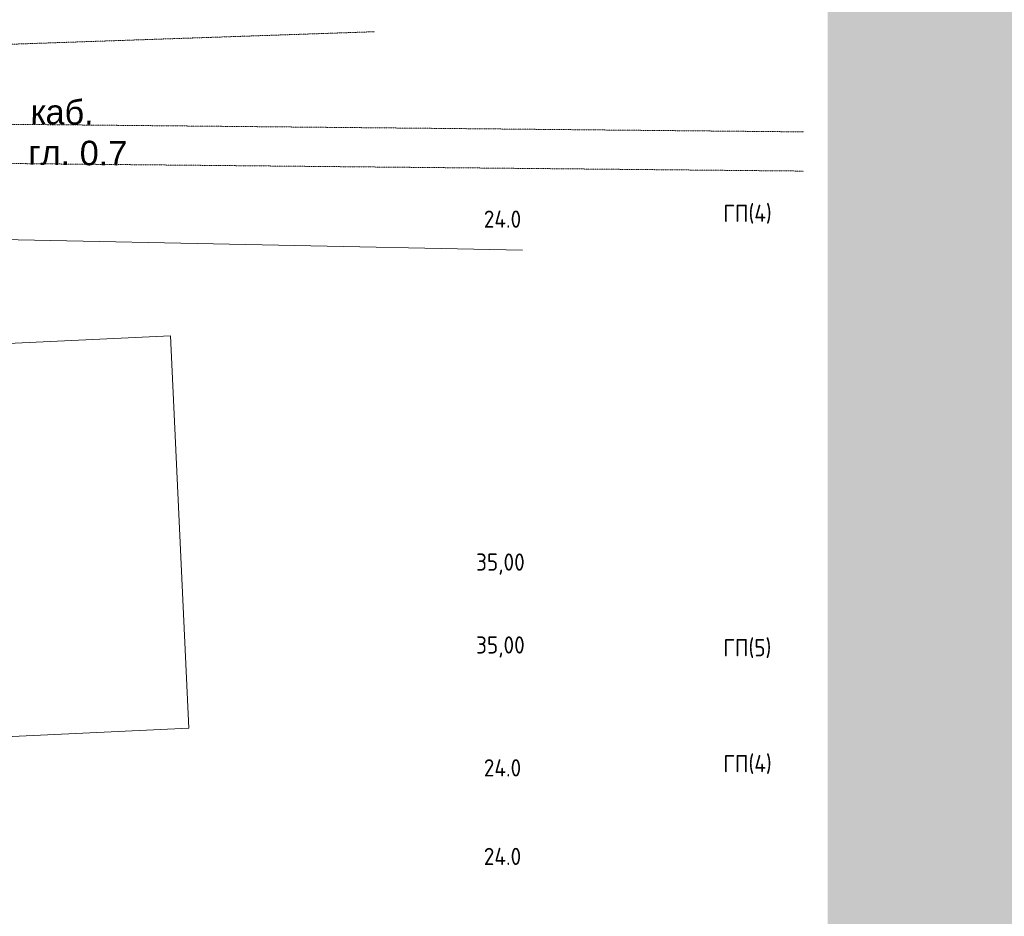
# Model space of a CAD drawing. Header units: millimetres. Extents: x 918404 to 1362154, y 4120617 to 4364104.
# Tile 95 of 256: x 944387 to 952422, y 4198744 to 4206064. Entities that reach past the tile are written whole.
import ezdxf

# ---------------------------------------------------------------- set-up
doc = ezdxf.new("R2010")
doc.units = ezdxf.units.MM
doc.header["$MEASUREMENT"] = 0
doc.linetypes.add('Д_ТРОТ_ТРУБА', pattern=[1.5, 0.75, -0.75])
for name, color, linetype, lineweight in [('(019) Связь_Ном._пера__7', 7, 'Continuous', 18), ('0_Ном._пера__255', 255, 'Continuous', 18), ('0_Ном._пера__7', 7, 'Continuous', 18), ('text_Ном._пера__7', 7, 'Continuous', 18)]:
    doc.layers.add(name, color=color, linetype=linetype, lineweight=lineweight)
doc.styles.add('СГЕНЕРИР_СТИЛЬ_1', font='arial.ttf')
doc.styles.add('СГЕНЕРИР_СТИЛЬ_8', font='isocp.shx')

msp = doc.modelspace()

# ---------------------------------------------------------------- hatches: boundary and pattern name
at = {"layer": '0_Ном._пера__255', "linetype": 'Continuous'}
h = msp.add_hatch(color=256, dxfattribs=at)
h.paths.add_polyline_path([(921758.4, 4222430.7), (921758.4, 4191424.3), (965138, 4191424.3), (965138, 4222430.7)])
h.paths.add_polyline_path([(925842.5, 4192586.6), (925842.5, 4220030.8), (949743.4, 4220030.8), (949743.4, 4212461.4), (950980.5, 4212461.4), (950980.5, 4198595), (944525.3, 4198595), (944525.3, 4192586.6)], flags=0)

# ---------------------------------------------------------------- linework, layer by layer
at = {"layer": '0_Ном._пера__7', "linetype": 'Д_ТРОТ_ТРУБА', "flags": 128}
for points in [[(920773.8, 4204938.6), (932618.4, 4205409.2), (936601.6, 4205804.3), (941950.5, 4205781.7), (947282.6, 4205965.4)], [(941783.8, 4205233.7), (950787.4, 4205147.7)], [(941780.7, 4204913.7), (950784.3, 4204827.7)]]:
    msp.add_lwpolyline(points, dxfattribs=at)
at = {"layer": '0_Ном._пера__7', "linetype": 'Continuous', "flags": 128}
msp.add_lwpolyline([(944242.2, 4204269), (948491.2, 4204181.1)], dxfattribs=at)
msp.add_lwpolyline([(942880.6, 4200145.1), (942731.9, 4203348), (945617.3, 4203481.9), (945766, 4200279.1)], close=True, dxfattribs=at)

# ---------------------------------------------------------------- texts
at = {"layer": '(019) Связь_Ном._пера__7', "linetype": 'Continuous', "char_height": 200, "attachment_point": 7, "rotation": 359.4526, "style": 'СГЕНЕРИР_СТИЛЬ_1'}
for s, insert in [('{каб.}', (944475, 4205209.5)), ('{гл. 0.7}', (944455.9, 4204877.4))]:
    msp.add_mtext(s, dxfattribs=dict(at, insert=insert))
at = {"layer": 'text_Ном._пера__7', "linetype": 'Continuous', "char_height": 140.62, "attachment_point": 7, "style": 'СГЕНЕРИР_СТИЛЬ_8'}
for s, insert in [('{ГП(4) }', (950128.3, 4204398.7)), ('{24.0}', (948174.3, 4204365.3)), ('{35,00}', (948111.3, 4201532.9)), ('{35,00}', (948111.3, 4200856.2)), ('{ГП(5) }', (950128.3, 4200852.6)), ('{24.0}', (948174.3, 4199885.9)), ('{ГП(4) }', (950128.3, 4199906.1)), ('{24.0}', (948174.3, 4199162.6))]:
    msp.add_mtext(s, dxfattribs=dict(at, insert=insert))

doc.saveas('drawing.dxf')
